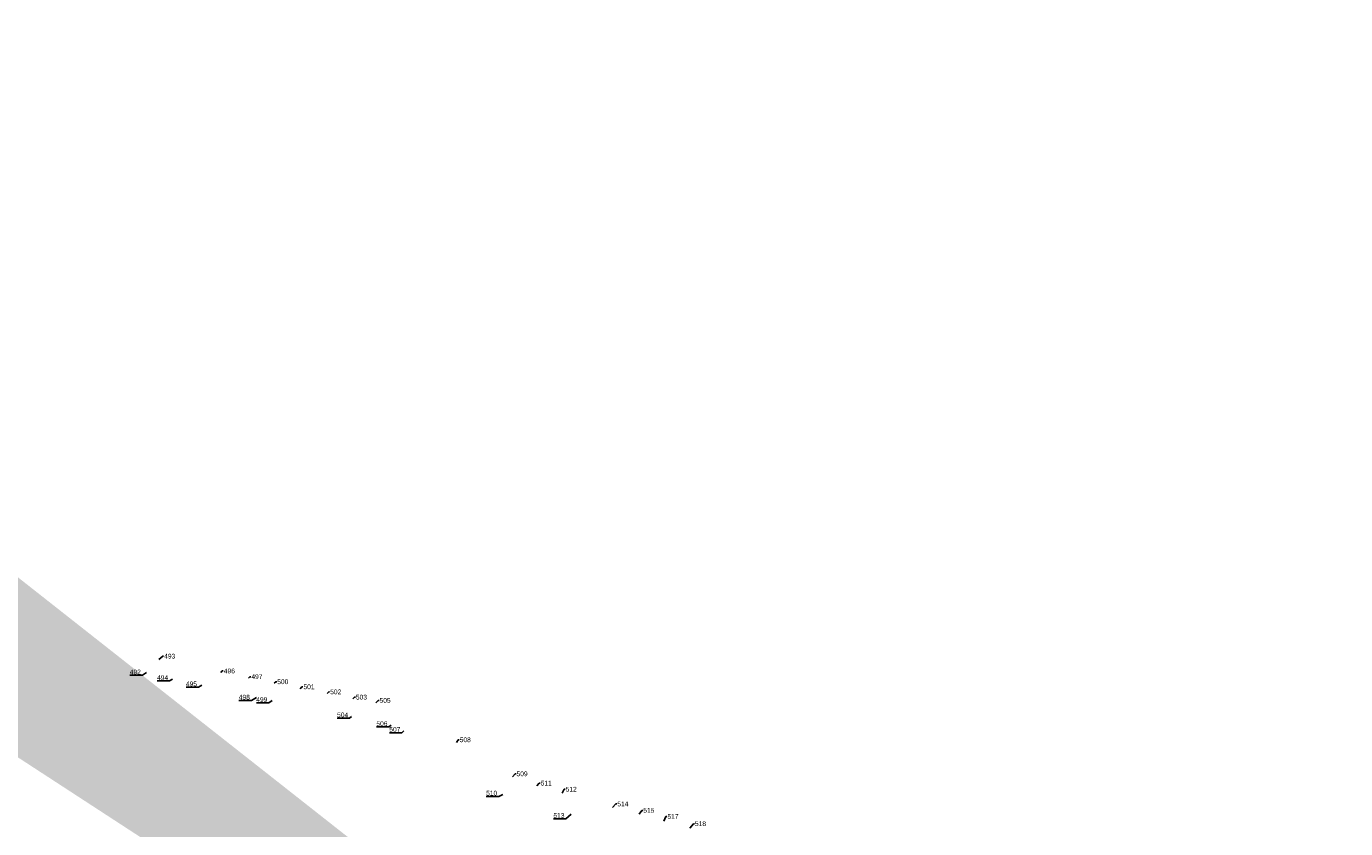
# Model space of a CAD drawing. Extents: x 5550606 to 5555059, y 5709169 to 5713510.
# Tile 32 of 33: x 5553410 to 5553908, y 5711057 to 5711361. Entities that reach past the tile are written whole.
import ezdxf
from ezdxf import colors
from ezdxf.entities.mleader import LeaderData, LeaderLine
from ezdxf.math import Vec2, Vec3

# ---------------------------------------------------------------- set-up
doc = ezdxf.new("R2010")
doc.units = 0
doc.layers.add('z_drzewa-etykiety', color=96, linetype='Continuous', lineweight=9)
doc.layers.add('z_krzewy', color=102, linetype='Continuous')
doc.styles.add('Z_Opisy', font='arial.ttf', dxfattribs={"height": 1.2})

msp = doc.modelspace()

# ---------------------------------------------------------------- hatches: boundary and pattern name
at = {"layer": 'z_krzewy'}
h = msp.add_hatch(dxfattribs=at)
h.set_pattern_fill('GOST_GLASS', color=256, scale=0.2, style=0)
edge = h.paths.add_edge_path(flags=0)
edge.add_arc((5550761.54, 5713012.89), 1, 0, 360)
h.paths.add_polyline_path([(5550767.63, 5713087.78), (5550770.12, 5713087.39), (5550770.07, 5713087.08), (5550767.81, 5713071.02), (5550767.28, 5713066.11), (5550765.8, 5713055.98), (5550762.01, 5713039.19), (5550757.66, 5713008.72), (5550754.17, 5712985.46), (5550748.88, 5712955.64), (5550745.15, 5712930.49), (5550741.24, 5712902.93), (5550740.75, 5712899.67), (5550737.97, 5712900.04), (5550738.57, 5712903.94), (5550742.83, 5712930.84), (5550746.78, 5712955.93), (5550751.53, 5712985.76), (5550755.23, 5713009.36), (5550763.66, 5713063.15), (5550764.1, 5713066.01), (5550764.94, 5713071.22)], flags=16)
edge = h.paths.add_edge_path()
edge.add_line((5550792.87, 5713210.34), (5550791.95, 5713205.42))
edge.add_line((5550791.95, 5713205.42), (5550794.32, 5713205.05))
edge.add_line((5550794.32, 5713205.05), (5550795.09, 5713209.99))
edge.add_line((5550795.09, 5713209.99), (5550792.88, 5713210.33))
edge.add_line((5550731.26, 5712827.38), (5550730.36, 5712822.28))
edge.add_line((5550730.36, 5712822.28), (5550733.33, 5712821.88))
edge.add_line((5550733.33, 5712821.88), (5550734.16, 5712826.99))
edge.add_line((5550734.16, 5712826.99), (5550731.26, 5712827.37))
edge.add_line((5553907.12, 5710758.21), (5553906.77, 5710759.41))
edge.add_line((5553906.77, 5710759.41), (5553906.55, 5710760.38))
edge.add_line((5553906.55, 5710760.38), (5553906.38, 5710761.26))
edge.add_line((5553906.38, 5710761.26), (5553906.22, 5710762.77))
edge.add_line((5553906.22, 5710762.77), (5553906.12, 5710766.51))
edge.add_line((5553906.12, 5710766.51), (5553906.03, 5710771.28))
edge.add_line((5553906.03, 5710771.28), (5553905.92, 5710777.5))
edge.add_line((5553905.92, 5710777.5), (5553905.77, 5710784.82))
edge.add_line((5553905.77, 5710784.82), (5553905.62, 5710794.17))
edge.add_line((5553905.62, 5710794.17), (5553905.32, 5710809.7))
edge.add_line((5553905.32, 5710809.7), (5553903.92, 5710834.46))
edge.add_line((5553903.92, 5710834.46), (5553903.54, 5710838))
edge.add_line((5553903.54, 5710838), (5553905.59, 5710837.61))
edge.add_line((5553905.59, 5710837.61), (5553905.32, 5710833.12))
edge.add_line((5553905.32, 5710833.12), (5553905.19, 5710820.9))
edge.add_line((5553905.19, 5710820.9), (5553906.2, 5710801.94))
edge.add_line((5553906.2, 5710801.94), (5553906.52, 5710791.72))
edge.add_line((5553906.52, 5710791.72), (5553906.84, 5710779.2))
edge.add_line((5553906.84, 5710779.2), (5553907.02, 5710767.56))
edge.add_line((5553907.02, 5710767.56), (5553907.36, 5710763.06))
edge.add_line((5553907.36, 5710763.06), (5553907.82, 5710758.16))
edge.add_line((5553907.82, 5710758.16), (5553907.11, 5710758.21))

# ---------------------------------------------------------------- leaders
at = {"layer": 'z_drzewa-etykiety'}
ml = msp.add_multileader_mtext('Standard', dxfattribs=at)
ml.set_content('493', color=256, style='Z_Opisy')
ml.set_leader_properties()
ml.build(insert=Vec2(0, 0))
ml.multileader.update_dxf_attribs({"text_right_attachment_type": 6, "dogleg_length": 0.358, "arrow_head_size": 0})
ctx = ml.context
ctx.base_point, ctx.char_height, ctx.arrow_head_size, ctx.landing_gap_size, ctx.plane_origin = Vec3(5553461.47, 5711122.61), 1.8, 0, 0.2, Vec3(5553459.66, 5711121.41)
ctx.right_attachment = 6
notes = []
notes.append((ctx, [(0, (1, 1, 0), (5553461.11, 5711122.61), (1, 0), 0.358, [(0, [(5553459.66, 5711121.41)], 0, [])])]))
ctx.mtext.insert, ctx.mtext.flow_direction = Vec3(5553461.67, 5711123.53), 5
ml = msp.add_multileader_mtext('Standard', dxfattribs=at)
ml.set_content('492', color=256, style='Z_Opisy')
ml.set_leader_properties()
ml.build(insert=Vec2(0, 0))
ml.multileader.update_dxf_attribs({"text_right_attachment_type": 6, "dogleg_length": 0.358, "arrow_head_size": 0})
ctx = ml.context
ctx.base_point, ctx.char_height, ctx.arrow_head_size, ctx.landing_gap_size, ctx.plane_origin = Vec3(5553448.65, 5711116.64), 1.8, 0, 0.2, Vec3(5553455, 5711116.41)
ctx.right_attachment, ctx.text_align_type = 6, 2
notes.append((ctx, [(0, (1, 1, 0), (5553453.44, 5711115.4), (-1, 0), 0.358, [(0, [(5553455, 5711116.41)], 0, [])])]))
ctx.mtext.insert, ctx.mtext.alignment, ctx.mtext.flow_direction = Vec3(5553452.88, 5711117.56), 3, 5
ml = msp.add_multileader_mtext('Standard', dxfattribs=at)
ml.set_content('496', color=256, style='Z_Opisy')
ml.set_leader_properties()
ml.build(insert=Vec2(0, 0))
ml.multileader.update_dxf_attribs({"text_right_attachment_type": 6, "dogleg_length": 0.358, "arrow_head_size": 0})
ctx = ml.context
ctx.base_point, ctx.char_height, ctx.arrow_head_size, ctx.landing_gap_size, ctx.plane_origin = Vec3(5553483.99, 5711117.04), 1.8, 0, 0.2, Vec3(5553483.1, 5711116.47)
ctx.right_attachment = 6
notes.append((ctx, [(0, (1, 1, 0), (5553483.64, 5711117.04), (1, 0), 0.358, [(0, [(5553483.1, 5711116.47)], 0, [])])]))
ctx.mtext.insert, ctx.mtext.flow_direction = Vec3(5553484.19, 5711117.95), 5
ml = msp.add_multileader_mtext('Standard', dxfattribs=at)
ml.set_content('497', color=256, style='Z_Opisy')
ml.set_leader_properties()
ml.build(insert=Vec2(0, 0))
ml.multileader.update_dxf_attribs({"text_right_attachment_type": 6, "dogleg_length": 0.358, "arrow_head_size": 0})
ctx = ml.context
ctx.base_point, ctx.char_height, ctx.arrow_head_size, ctx.landing_gap_size, ctx.plane_origin = Vec3(5553494.41, 5711114.89), 1.8, 0, 0.2, Vec3(5553493.52, 5711114.32)
ctx.right_attachment = 6
notes.append((ctx, [(0, (1, 1, 0), (5553494.06, 5711114.89), (1, 0), 0.358, [(0, [(5553493.52, 5711114.32)], 0, [])])]))
ctx.mtext.insert, ctx.mtext.flow_direction = Vec3(5553494.61, 5711115.8), 5
ml = msp.add_multileader_mtext('Standard', dxfattribs=at)
ml.set_content('494', color=256, style='Z_Opisy')
ml.set_leader_properties()
ml.build(insert=Vec2(0, 0))
ml.multileader.update_dxf_attribs({"text_right_attachment_type": 6, "dogleg_length": 0.358, "arrow_head_size": 0})
ctx = ml.context
ctx.base_point, ctx.char_height, ctx.arrow_head_size, ctx.landing_gap_size, ctx.plane_origin = Vec3(5553458.92, 5711114.51), 1.8, 0, 0.2, Vec3(5553464.87, 5711113.98)
ctx.right_attachment, ctx.text_align_type = 6, 2
notes.append((ctx, [(0, (1, 1, 0), (5553463.72, 5711113.26), (-1, 0), 0.358, [(0, [(5553464.87, 5711113.98)], 0, [])])]))
ctx.mtext.insert, ctx.mtext.alignment, ctx.mtext.flow_direction = Vec3(5553463.17, 5711115.42), 3, 5
ml = msp.add_multileader_mtext('Standard', dxfattribs=at)
ml.set_content('495', color=256, style='Z_Opisy')
ml.set_leader_properties()
ml.build(insert=Vec2(0, 0))
ml.multileader.update_dxf_attribs({"text_right_attachment_type": 6, "dogleg_length": 0.358, "arrow_head_size": 0})
ctx = ml.context
ctx.base_point, ctx.char_height, ctx.arrow_head_size, ctx.landing_gap_size, ctx.plane_origin = Vec3(5553469.82, 5711112.16), 1.8, 0, 0.2, Vec3(5553475.84, 5711111.66)
ctx.right_attachment, ctx.text_align_type = 6, 2
notes.append((ctx, [(0, (1, 1, 0), (5553474.64, 5711110.91), (-1, 0), 0.358, [(0, [(5553475.84, 5711111.66)], 0, [])])]))
ctx.mtext.insert, ctx.mtext.alignment, ctx.mtext.flow_direction = Vec3(5553474.08, 5711113.07), 3, 5
ml = msp.add_multileader_mtext('Standard', dxfattribs=at)
ml.set_content('500', color=256, style='Z_Opisy')
ml.set_leader_properties()
ml.build(insert=Vec2(0, 0))
ml.multileader.update_dxf_attribs({"text_right_attachment_type": 6, "dogleg_length": 0.358, "arrow_head_size": 0})
ctx = ml.context
ctx.base_point, ctx.char_height, ctx.arrow_head_size, ctx.landing_gap_size, ctx.plane_origin = Vec3(5553504.18, 5711112.95), 1.8, 0, 0.2, Vec3(5553503.24, 5711112.38)
ctx.right_attachment = 6
notes.append((ctx, [(0, (1, 1, 0), (5553503.83, 5711112.95), (1, 0), 0.358, [(0, [(5553503.24, 5711112.38)], 0, [])])]))
ctx.mtext.insert, ctx.mtext.flow_direction = Vec3(5553504.38, 5711113.86), 5
ml = msp.add_multileader_mtext('Standard', dxfattribs=at)
ml.set_content('501', color=256, style='Z_Opisy')
ml.set_leader_properties()
ml.build(insert=Vec2(0, 0))
ml.multileader.update_dxf_attribs({"text_right_attachment_type": 6, "dogleg_length": 0.358, "arrow_head_size": 0})
ctx = ml.context
ctx.base_point, ctx.char_height, ctx.arrow_head_size, ctx.landing_gap_size, ctx.plane_origin = Vec3(5553514.07, 5711111.04), 1.8, 0, 0.2, Vec3(5553512.99, 5711110.34)
ctx.right_attachment = 6
notes.append((ctx, [(0, (1, 1, 0), (5553513.72, 5711111.04), (1, 0), 0.358, [(0, [(5553512.99, 5711110.34)], 0, [])])]))
ctx.mtext.insert, ctx.mtext.flow_direction = Vec3(5553514.27, 5711111.96), 5
ml = msp.add_multileader_mtext('Standard', dxfattribs=at)
ml.set_content('498', color=256, style='Z_Opisy')
ml.set_leader_properties()
ml.build(insert=Vec2(0, 0))
ml.multileader.update_dxf_attribs({"text_right_attachment_type": 6, "dogleg_length": 0.358, "arrow_head_size": 0})
ctx = ml.context
ctx.base_point, ctx.char_height, ctx.arrow_head_size, ctx.landing_gap_size, ctx.plane_origin = Vec3(5553489.8, 5711107.12), 1.8, 0, 0.2, Vec3(5553496.51, 5711107.06)
ctx.right_attachment, ctx.text_align_type = 6, 2
notes.append((ctx, [(0, (1, 1, 0), (5553494.61, 5711105.88), (-1, 0), 0.358, [(0, [(5553496.51, 5711107.06)], 0, [])])]))
ctx.mtext.insert, ctx.mtext.alignment, ctx.mtext.flow_direction = Vec3(5553494.05, 5711108.04), 3, 5
ml = msp.add_multileader_mtext('Standard', dxfattribs=at)
ml.set_content('499', color=256, style='Z_Opisy')
ml.set_leader_properties()
ml.build(insert=Vec2(0, 0))
ml.multileader.update_dxf_attribs({"text_right_attachment_type": 6, "dogleg_length": 0.358, "arrow_head_size": 0})
ctx = ml.context
ctx.base_point, ctx.char_height, ctx.arrow_head_size, ctx.landing_gap_size, ctx.plane_origin = Vec3(5553496.39, 5711106.22), 1.8, 0, 0.2, Vec3(5553502.52, 5711105.92)
ctx.right_attachment, ctx.text_align_type = 6, 2
notes.append((ctx, [(0, (1, 1, 0), (5553501.2, 5711104.98), (-1, 0), 0.358, [(0, [(5553502.52, 5711105.92)], 0, [])])]))
ctx.mtext.insert, ctx.mtext.alignment, ctx.mtext.flow_direction = Vec3(5553500.65, 5711107.14), 3, 5
ml = msp.add_multileader_mtext('Standard', dxfattribs=at)
ml.set_content('502', color=256, style='Z_Opisy')
ml.set_leader_properties()
ml.build(insert=Vec2(0, 0))
ml.multileader.update_dxf_attribs({"text_right_attachment_type": 6, "dogleg_length": 0.358, "arrow_head_size": 0})
ctx = ml.context
ctx.base_point, ctx.char_height, ctx.arrow_head_size, ctx.landing_gap_size, ctx.plane_origin = Vec3(5553524.16, 5711109.13), 1.8, 0, 0.2, Vec3(5553523.22, 5711108.56)
ctx.right_attachment = 6
notes.append((ctx, [(0, (1, 1, 0), (5553523.81, 5711109.13), (1, 0), 0.358, [(0, [(5553523.22, 5711108.56)], 0, [])])]))
ctx.mtext.insert, ctx.mtext.flow_direction = Vec3(5553524.36, 5711110.04), 5
ml = msp.add_multileader_mtext('Standard', dxfattribs=at)
ml.set_content('503', color=256, style='Z_Opisy')
ml.set_leader_properties()
ml.build(insert=Vec2(0, 0))
ml.multileader.update_dxf_attribs({"text_right_attachment_type": 6, "dogleg_length": 0.358, "arrow_head_size": 0})
ctx = ml.context
ctx.base_point, ctx.char_height, ctx.arrow_head_size, ctx.landing_gap_size, ctx.plane_origin = Vec3(5553533.88, 5711107.15), 1.8, 0, 0.2, Vec3(5553532.96, 5711106.58)
ctx.right_attachment = 6
notes.append((ctx, [(0, (1, 1, 0), (5553533.53, 5711107.15), (1, 0), 0.358, [(0, [(5553532.96, 5711106.58)], 0, [])])]))
ctx.mtext.insert, ctx.mtext.flow_direction = Vec3(5553534.08, 5711108.06), 5
ml = msp.add_multileader_mtext('Standard', dxfattribs=at)
ml.set_content('505', color=256, style='Z_Opisy')
ml.set_leader_properties()
ml.build(insert=Vec2(0, 0))
ml.multileader.update_dxf_attribs({"text_right_attachment_type": 6, "dogleg_length": 0.358, "arrow_head_size": 0})
ctx = ml.context
ctx.base_point, ctx.char_height, ctx.arrow_head_size, ctx.landing_gap_size, ctx.plane_origin = Vec3(5553542.81, 5711105.9), 1.8, 0, 0.2, Vec3(5553541.62, 5711104.99)
ctx.right_attachment = 6
notes.append((ctx, [(0, (1, 1, 0), (5553542.45, 5711105.9), (1, 0), 0.358, [(0, [(5553541.62, 5711104.99)], 0, [])])]))
ctx.mtext.insert, ctx.mtext.flow_direction = Vec3(5553543.01, 5711106.81), 5
ml = msp.add_multileader_mtext('Standard', dxfattribs=at)
ml.set_content('504', color=256, style='Z_Opisy')
ml.set_leader_properties()
ml.build(insert=Vec2(0, 0))
ml.multileader.update_dxf_attribs({"text_right_attachment_type": 6, "dogleg_length": 0.358, "arrow_head_size": 0})
ctx = ml.context
ctx.base_point, ctx.char_height, ctx.arrow_head_size, ctx.landing_gap_size, ctx.plane_origin = Vec3(5553526.99, 5711100.44), 1.8, 0, 0.2, Vec3(5553532.41, 5711099.85)
ctx.right_attachment, ctx.text_align_type = 6, 2
notes.append((ctx, [(0, (1, 1, 0), (5553531.72, 5711099.19), (-1, 0), 0.358, [(0, [(5553532.41, 5711099.85)], 0, [])])]))
ctx.mtext.insert, ctx.mtext.alignment, ctx.mtext.flow_direction = Vec3(5553531.16, 5711101.35), 3, 5
ml = msp.add_multileader_mtext('Standard', dxfattribs=at)
ml.set_content('506', color=256, style='Z_Opisy')
ml.set_leader_properties()
ml.build(insert=Vec2(0, 0))
ml.multileader.update_dxf_attribs({"text_right_attachment_type": 6, "dogleg_length": 0.358, "arrow_head_size": 0})
ctx = ml.context
ctx.base_point, ctx.char_height, ctx.arrow_head_size, ctx.landing_gap_size, ctx.plane_origin = Vec3(5553541.83, 5711097.13), 1.8, 0, 0.2, Vec3(5553547.41, 5711096.55)
ctx.right_attachment, ctx.text_align_type = 6, 2
notes.append((ctx, [(0, (1, 1, 0), (5553546.57, 5711095.89), (-1, 0), 0.358, [(0, [(5553547.41, 5711096.55)], 0, [])])]))
ctx.mtext.insert, ctx.mtext.alignment, ctx.mtext.flow_direction = Vec3(5553546.01, 5711098.05), 3, 5
ml = msp.add_multileader_mtext('Standard', dxfattribs=at)
ml.set_content('507', color=256, style='Z_Opisy')
ml.set_leader_properties()
ml.build(insert=Vec2(0, 0))
ml.multileader.update_dxf_attribs({"text_right_attachment_type": 6, "dogleg_length": 0.358, "arrow_head_size": 0})
ctx = ml.context
ctx.base_point, ctx.char_height, ctx.arrow_head_size, ctx.landing_gap_size, ctx.plane_origin = Vec3(5553546.71, 5711094.96), 1.8, 0, 0.2, Vec3(5553552.16, 5711094.42)
ctx.right_attachment, ctx.text_align_type = 6, 2
notes.append((ctx, [(0, (1, 1, 0), (5553551.45, 5711093.72), (-1, 0), 0.358, [(0, [(5553552.16, 5711094.42)], 0, [])])]))
ctx.mtext.insert, ctx.mtext.alignment, ctx.mtext.flow_direction = Vec3(5553550.89, 5711095.88), 3, 5
ml = msp.add_multileader_mtext('Standard', dxfattribs=at)
ml.set_content('508', color=256, style='Z_Opisy')
ml.set_leader_properties()
ml.build(insert=Vec2(0, 0))
ml.multileader.update_dxf_attribs({"text_right_attachment_type": 6, "dogleg_length": 0.358, "arrow_head_size": 0})
ctx = ml.context
ctx.base_point, ctx.char_height, ctx.arrow_head_size, ctx.landing_gap_size, ctx.plane_origin = Vec3(5553573.08, 5711091.03), 1.8, 0, 0.2, Vec3(5553572.08, 5711090.03)
ctx.right_attachment = 6
notes.append((ctx, [(0, (1, 1, 0), (5553572.72, 5711091.03), (1, 0), 0.358, [(0, [(5553572.08, 5711090.03)], 0, [])])]))
ctx.mtext.insert, ctx.mtext.flow_direction = Vec3(5553573.28, 5711091.95), 5
ml = msp.add_multileader_mtext('Standard', dxfattribs=at)
ml.set_content('509', color=256, style='Z_Opisy')
ml.set_leader_properties()
ml.build(insert=Vec2(0, 0))
ml.multileader.update_dxf_attribs({"text_right_attachment_type": 6, "dogleg_length": 0.358, "arrow_head_size": 0})
ctx = ml.context
ctx.base_point, ctx.char_height, ctx.arrow_head_size, ctx.landing_gap_size, ctx.plane_origin = Vec3(5553594.54, 5711078.18), 1.8, 0, 0.2, Vec3(5553593.27, 5711077.11)
ctx.right_attachment = 6
notes.append((ctx, [(0, (1, 1, 0), (5553594.18, 5711078.18), (1, 0), 0.358, [(0, [(5553593.27, 5711077.11)], 0, [])])]))
ctx.mtext.insert, ctx.mtext.flow_direction = Vec3(5553594.74, 5711079.09), 5
ml = msp.add_multileader_mtext('Standard', dxfattribs=at)
ml.set_content('510', color=256, style='Z_Opisy')
ml.set_leader_properties()
ml.build(insert=Vec2(0, 0))
ml.multileader.update_dxf_attribs({"text_right_attachment_type": 6, "dogleg_length": 0.358, "arrow_head_size": 0})
ctx = ml.context
ctx.base_point, ctx.char_height, ctx.arrow_head_size, ctx.landing_gap_size, ctx.plane_origin = Vec3(5553583.28, 5711070.87), 1.8, 0, 0.2, Vec3(5553589.52, 5711070.4)
ctx.right_attachment, ctx.text_align_type = 6, 2
notes.append((ctx, [(0, (1, 1, 0), (5553588.01, 5711069.63), (-1, 0), 0.358, [(0, [(5553589.52, 5711070.4)], 0, [])])]))
ctx.mtext.insert, ctx.mtext.alignment, ctx.mtext.flow_direction = Vec3(5553587.45, 5711071.79), 3, 5
ml = msp.add_multileader_mtext('Standard', dxfattribs=at)
ml.set_content('511', color=256, style='Z_Opisy')
ml.set_leader_properties()
ml.build(insert=Vec2(0, 0))
ml.multileader.update_dxf_attribs({"text_right_attachment_type": 6, "dogleg_length": 0.358, "arrow_head_size": 0})
ctx = ml.context
ctx.base_point, ctx.char_height, ctx.arrow_head_size, ctx.landing_gap_size, ctx.plane_origin = Vec3(5553603.67, 5711074.66), 1.8, 0, 0.2, Vec3(5553602.45, 5711073.66)
ctx.right_attachment = 6
notes.append((ctx, [(0, (1, 1, 0), (5553603.31, 5711074.66), (1, 0), 0.358, [(0, [(5553602.45, 5711073.66)], 0, [])])]))
ctx.mtext.insert, ctx.mtext.flow_direction = Vec3(5553603.87, 5711075.57), 5
ml = msp.add_multileader_mtext('Standard', dxfattribs=at)
ml.set_content('512', color=256, style='Z_Opisy')
ml.set_leader_properties()
ml.build(insert=Vec2(0, 0))
ml.multileader.update_dxf_attribs({"text_right_attachment_type": 6, "dogleg_length": 0.358, "arrow_head_size": 0})
ctx = ml.context
ctx.base_point, ctx.char_height, ctx.arrow_head_size, ctx.landing_gap_size, ctx.plane_origin = Vec3(5553613.08, 5711072.35), 1.8, 0, 0.2, Vec3(5553611.93, 5711070.92)
ctx.right_attachment = 6
notes.append((ctx, [(0, (1, 1, 0), (5553612.72, 5711072.35), (1, 0), 0.358, [(0, [(5553611.93, 5711070.92)], 0, [])])]))
ctx.mtext.insert, ctx.mtext.flow_direction = Vec3(5553613.28, 5711073.27), 5
ml = msp.add_multileader_mtext('Standard', dxfattribs=at)
ml.set_content('514', color=256, style='Z_Opisy')
ml.set_leader_properties()
ml.build(insert=Vec2(0, 0))
ml.multileader.update_dxf_attribs({"text_right_attachment_type": 6, "dogleg_length": 0.358, "arrow_head_size": 0})
ctx = ml.context
ctx.base_point, ctx.char_height, ctx.arrow_head_size, ctx.landing_gap_size, ctx.plane_origin = Vec3(5553632.6, 5711066.81), 1.8, 0, 0.2, Vec3(5553630.94, 5711065.51)
ctx.right_attachment = 6
notes.append((ctx, [(0, (1, 1, 0), (5553632.25, 5711066.81), (1, 0), 0.358, [(0, [(5553630.94, 5711065.51)], 0, [])])]))
ctx.mtext.insert, ctx.mtext.flow_direction = Vec3(5553632.8, 5711067.72), 5
ml = msp.add_multileader_mtext('Standard', dxfattribs=at)
ml.set_content('513', color=256, style='Z_Opisy')
ml.set_leader_properties()
ml.build(insert=Vec2(0, 0))
ml.multileader.update_dxf_attribs({"text_right_attachment_type": 6, "dogleg_length": 0.358, "arrow_head_size": 0})
ctx = ml.context
ctx.base_point, ctx.char_height, ctx.arrow_head_size, ctx.landing_gap_size, ctx.plane_origin = Vec3(5553608.67, 5711062.46), 1.8, 0, 0.2, Vec3(5553615.37, 5711062.92)
ctx.right_attachment, ctx.text_align_type = 6, 2
notes.append((ctx, [(0, (1, 1, 0), (5553613.41, 5711061.21), (-1, 0), 0.358, [(0, [(5553615.37, 5711062.92)], 0, [])])]))
ctx.mtext.insert, ctx.mtext.alignment, ctx.mtext.flow_direction = Vec3(5553612.85, 5711063.37), 3, 5
ml = msp.add_multileader_mtext('Standard', dxfattribs=at)
ml.set_content('515', color=256, style='Z_Opisy')
ml.set_leader_properties()
ml.build(insert=Vec2(0, 0))
ml.multileader.update_dxf_attribs({"text_right_attachment_type": 6, "dogleg_length": 0.358, "arrow_head_size": 0})
ctx = ml.context
ctx.base_point, ctx.char_height, ctx.arrow_head_size, ctx.landing_gap_size, ctx.plane_origin = Vec3(5553642.41, 5711064.39), 1.8, 0, 0.2, Vec3(5553641.07, 5711062.96)
ctx.right_attachment = 6
notes.append((ctx, [(0, (1, 1, 0), (5553642.06, 5711064.39), (1, 0), 0.358, [(0, [(5553641.07, 5711062.96)], 0, [])])]))
ctx.mtext.insert, ctx.mtext.flow_direction = Vec3(5553642.61, 5711065.3), 5
ml = msp.add_multileader_mtext('Standard', dxfattribs=at)
ml.set_content('517', color=256, style='Z_Opisy')
ml.set_leader_properties()
ml.build(insert=Vec2(0, 0))
ml.multileader.update_dxf_attribs({"text_right_attachment_type": 6, "dogleg_length": 0.358, "arrow_head_size": 0})
ctx = ml.context
ctx.base_point, ctx.char_height, ctx.arrow_head_size, ctx.landing_gap_size, ctx.plane_origin = Vec3(5553651.52, 5711062.09), 1.8, 0, 0.2, Vec3(5553650.34, 5711060.35)
ctx.right_attachment = 6
notes.append((ctx, [(0, (1, 1, 0), (5553651.16, 5711062.09), (1, 0), 0.358, [(0, [(5553650.34, 5711060.35)], 0, [])])]))
ctx.mtext.insert, ctx.mtext.flow_direction = Vec3(5553651.72, 5711063.01), 5
ml = msp.add_multileader_mtext('Standard', dxfattribs=at)
ml.set_content('518', color=256, style='Z_Opisy')
ml.set_leader_properties()
ml.build(insert=Vec2(0, 0))
ml.multileader.update_dxf_attribs({"text_right_attachment_type": 6, "dogleg_length": 0.358, "arrow_head_size": 0})
ctx = ml.context
ctx.base_point, ctx.char_height, ctx.arrow_head_size, ctx.landing_gap_size, ctx.plane_origin = Vec3(5553661.9, 5711059.34), 1.8, 0, 0.2, Vec3(5553660.19, 5711057.64)
ctx.right_attachment = 6
notes.append((ctx, [(0, (1, 1, 0), (5553661.54, 5711059.34), (1, 0), 0.358, [(0, [(5553660.19, 5711057.64)], 0, [])])]))
ctx.mtext.insert, ctx.mtext.flow_direction = Vec3(5553662.1, 5711060.26), 5
for ctx, leaders in notes:
    for number, flags, end, landing, length, lines in leaders:
        leader = LeaderData()
        leader.index, (leader.has_last_leader_line, leader.has_dogleg_vector, leader.attachment_direction) = number, flags
        leader.last_leader_point, leader.dogleg_vector, leader.dogleg_length = Vec3(end), Vec3(landing), length
        for number, points, colour, breaks in lines:
            line = LeaderLine()
            line.index, line.vertices, line.color, line.breaks = number, Vec3.list(points), colors.encode_raw_color(colour), breaks
            leader.lines.append(line)
        ctx.leaders.append(leader)

doc.saveas('drawing.dxf')
